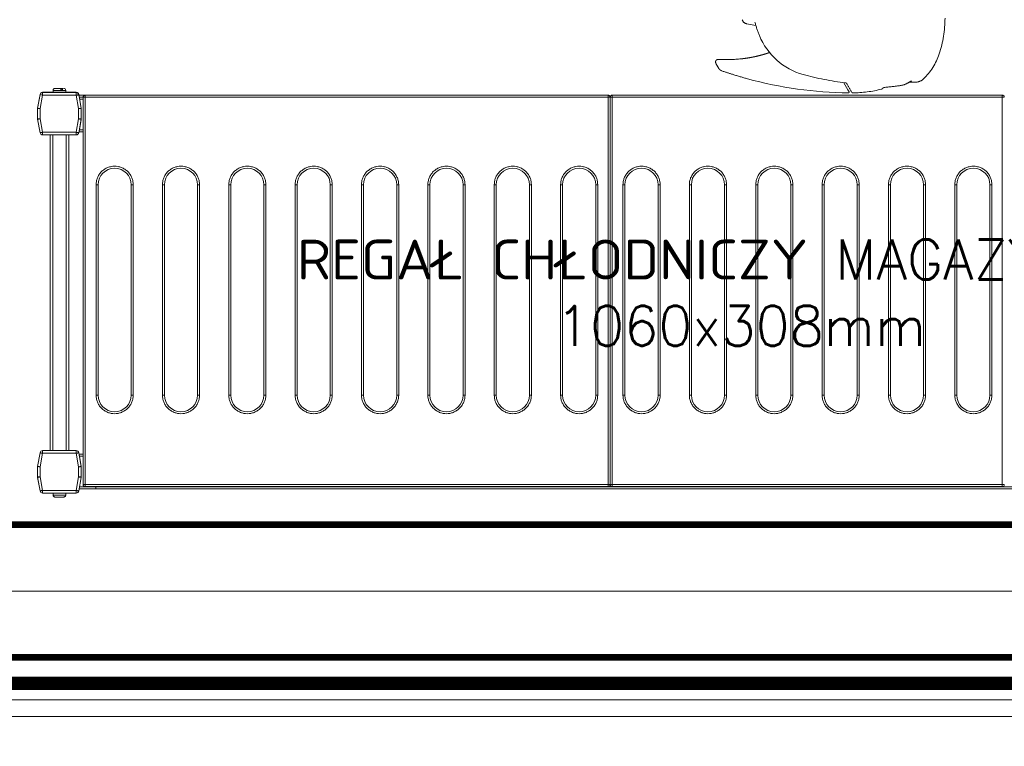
# Model space of a CAD drawing. Header units: millimetres. Extents: x -4835 to 23023, y -15404 to 3906.
# Tile 32 of 39: x -935 to -861, y 1288 to 1343. Entities that reach past the tile are written whole.
import ezdxf
from ezdxf.enums import TextEntityAlignment as Align

# ---------------------------------------------------------------- set-up
doc = ezdxf.new("R2010")
doc.units = ezdxf.units.MM
doc.linetypes.add('DASHED', pattern=[19.05, 12.7, -6.35])
doc.layers.get('0').update_dxf_attribs({"lineweight": 9})
doc.layers.add('Budowlane - Sciany Wew', color=7, linetype='Continuous')
doc.layers.add('Ściany', color=51, linetype='Continuous')
doc.styles.add('RomanS', font='simplex.shx')
doc.linetypes.add('BATTING', pattern='A,0.0001,-0.1,[134,ltypeshp.shx,S=0.1,R=0,X=-0.1,Y=0],-0.2,[134,ltypeshp.shx,S=0.1,R=180,X=0.1,Y=0],-0.1', length=0.4001)

# ---------------------------------------------------------------- blocks, each defined once
blk = doc.blocks.new('40GAZ_podklad_lewy')
at = {"layer": 'Budowlane - Sciany Wew', "color": 251, "linetype": 'Continuous', "lineweight": 20}
for points in [[(794.935, -844.747), (794.935, -837.247), (484.489, -837.247), (484.489, -649.298), (790.589, -649.298), (790.589, -574.798), (783.089, -574.798), (783.089, -641.744), (657.965, -641.745), (657.965, -462.297), (783.089, -462.296), (783.089, -472.298), (790.589, -472.298), (790.589, -452.224)], [(793.685, -843.497), (793.685, -838.498), (483.239, -838.498), (483.239, -648.048), (789.339, -648.048), (789.339, -576.048), (784.339, -576.048), (784.339, -642.994), (656.715, -642.994), (656.715, -461.047), (784.339, -461.047), (784.339, -471.048), (789.339, -471.048), (789.339, -453.474)]]:
    blk.add_lwpolyline(points, dxfattribs=at)
at = {"layer": 'Ściany', "const_width": 1}
blk.add_lwpolyline([(796.185, -845.997), (796.185, -835.997), (485.739, -835.997), (485.739, -650.548), (791.839, -650.548), (791.839, -573.548), (781.839, -573.548), (781.839, -640.493), (659.215, -640.495), (659.215, -463.548), (781.839, -463.546), (781.839, -473.548), (791.839, -473.548), (791.839, -450.975)], dxfattribs=at)
blk = doc.blocks.new('*U493')
at = {"const_width": 0.5}
blk.add_lwpolyline([(124.5, 290), (124.5, 300), (180, 300), (180, 0), (0, 0), (0, 300), (54.5, 300), (54.5, 290), (10, 290), (10, 10), (170, 10), (170, 290)], close=True, dxfattribs=at)
at = {"color": 253, "linetype": 'BATTING', "ltscale": 12, "true_color": 0xadadad}
blk.add_lwpolyline([(54.5, 295), (5, 295), (5, 5), (175, 5), (175, 295), (124.5, 295)], dxfattribs=at)
blk = doc.blocks.new('*U33')
at = {"lineweight": 15}
for p, q in [((1.726, 0), (1.819, 0)), ((0.182, -0.465), (0, -1.5)), ((0.182, -0.474), (0, -1.509)), ((0.379, -0.509), (0.2, -1.526)), ((2.904, -0.3), (0.379, -0.3)), ((0.379, -0.309), (0.379, -0.509)), ((2.904, -0.309), (0.379, -0.309)), ((2.904, -0.509), (0.379, -0.509)), ((1.167, -0.15), (1.167, -0.3)), ((2.117, -0.15), (1.167, -0.15)), ((1.876, -0.12), (1.765, -0.12)), ((2.117, -0.3), (2.117, -0.15)), ((2.904, -0.509), (2.904, -0.309)), ((3.083, -1.526), (2.904, -0.509)), ((3.283, -1.5), (3.101, -0.465)), ((3.283, -1.509), (3.101, -0.474)), ((3.433, -0.675), (3.138, -0.675)), ((3.433, -0.665), (3.433, -29.865)), ((3.583, -0.665), (3.433, -0.665)), ((42.983, -0.515), (3.583, -0.515)), ((3.583, -0.515), (3.583, -0.518)), ((3.583, -0.518), (3.583, -0.665)), ((42.983, -0.665), (3.583, -0.665)), ((3.583, -0.665), (3.583, -29.865)), ((42.983, -0.518), (42.983, -0.515)), ((42.983, -0.665), (42.983, -0.518)), ((43.133, -0.665), (42.983, -0.665)), ((42.983, -29.865), (42.983, -0.665)), ((43.133, -29.865), (43.133, -0.665)), ((43.283, -0.665), (43.133, -0.665)), ((43.283, -0.515), (43.283, -0.518)), ((72.683, -0.515), (43.283, -0.515)), ((43.283, -0.518), (43.283, -0.665)), ((72.683, -0.665), (43.283, -0.665)), ((43.283, -0.665), (43.283, -29.865)), ((72.683, -0.518), (72.683, -0.515)), ((72.683, -0.665), (72.683, -0.518)), ((72.833, -0.665), (72.683, -0.665)), ((72.683, -29.865), (72.683, -0.665)), ((3.433, -0.825), (3.164, -0.825)), ((0, -1.5), (0, -2.3)), ((0, -1.509), (0, -2.291)), ((0.2, -1.526), (0.2, -2.291)), ((3.083, -2.291), (3.083, -1.526)), ((3.283, -1.509), (3.283, -1.5)), ((3.283, -2.291), (3.283, -1.509)), ((0, -2.291), (0.2, -2.291)), ((0, -2.3), (0, -2.302)), ((0.003, -2.326), (0.182, -3.343)), ((0.2, -2.291), (0.379, -3.309)), ((2.904, -3.309), (3.083, -2.291)), ((3.083, -2.291), (3.283, -2.291)), ((3.101, -3.343), (3.28, -2.326)), ((3.283, -2.375), (3.151, -3.125)), ((3.283, -2.3), (3.283, -2.291)), ((3.283, -2.3), (3.283, -2.375)), ((3.283, -2.301), (3.283, -2.3)), ((0.379, -3.309), (2.904, -3.309)), ((0.379, -3.309), (0.379, -3.509)), ((0.379, -3.509), (2.904, -3.509)), ((0.942, -3.509), (0.942, -27.3)), ((1.142, -3.509), (1.142, -27.3)), ((2.142, -3.509), (2.142, -27.3)), ((2.342, -3.509), (2.342, -27.3)), ((2.904, -3.509), (2.904, -3.309)), ((3.433, -3.275), (3.125, -3.275)), ((3.433, -3.125), (3.151, -3.125)), ((0.379, -27.3), (0.379, -27.5)), ((2.904, -27.3), (0.379, -27.3)), ((2.904, -27.5), (2.904, -27.3)), ((0.182, -27.465), (0, -28.5)), ((0, -28.5), (0.182, -27.465)), ((0.379, -27.5), (0.2, -28.517)), ((2.904, -27.5), (0.379, -27.5)), ((3.083, -28.517), (2.904, -27.5)), ((3.283, -28.5), (3.101, -27.465)), ((3.433, -27.575), (3.125, -27.575)), ((3.151, -27.725), (3.283, -28.475)), ((3.433, -27.725), (3.151, -27.725)), ((0, -28.5), (0, -29.283)), ((0, -29.3), (0, -28.5)), ((0.2, -28.517), (0.2, -29.283)), ((3.083, -29.283), (3.083, -28.517)), ((3.283, -28.475), (3.283, -28.5)), ((3.283, -29.283), (3.283, -28.5)), ((0, -29.283), (0.2, -29.283)), ((0.182, -30.335), (0, -29.3)), ((0.003, -29.317), (0.182, -30.335)), ((0.2, -29.283), (0.379, -30.3)), ((2.904, -30.3), (3.083, -29.283)), ((3.083, -29.283), (3.283, -29.283)), ((3.101, -30.335), (3.28, -29.317)), ((3.283, -29.3), (3.28, -29.317)), ((3.283, -29.283), (3.283, -29.3)), ((0.379, -30.3), (2.904, -30.3)), ((0.379, -30.3), (0.379, -30.5)), ((2.904, -30.5), (2.904, -30.3)), ((4.383, -30.175), (3.129, -30.175)), ((4.383, -30.025), (3.155, -30.025)), ((3.433, -29.865), (3.583, -29.865)), ((3.583, -29.865), (42.983, -29.865)), ((3.583, -29.971), (3.583, -29.865)), ((3.583, -30.015), (3.583, -29.971)), ((3.583, -30.015), (42.983, -30.015)), ((4.383, -30.015), (4.383, -30.025)), ((101.583, -30.025), (4.383, -30.025)), ((4.383, -30.025), (4.383, -30.175)), ((101.583, -30.175), (4.383, -30.175)), ((42.983, -29.865), (42.983, -29.971)), ((42.983, -29.865), (43.133, -29.865)), ((42.983, -29.971), (42.983, -30.015)), ((43.133, -29.865), (43.283, -29.865)), ((43.283, -29.865), (72.683, -29.865)), ((43.283, -29.971), (43.283, -29.865)), ((43.283, -30.015), (43.283, -29.971)), ((43.283, -30.015), (72.683, -30.015)), ((72.683, -29.865), (72.833, -29.865)), ((72.683, -29.865), (72.683, -29.971)), ((72.683, -29.971), (72.683, -30.015)), ((0.379, -30.5), (2.904, -30.5)), ((1.167, -30.5), (1.167, -30.65)), ((1.167, -30.65), (2.117, -30.65)), ((1.17, -30.68), (1.173, -30.68)), ((2.11, -30.68), (2.114, -30.68)), ((2.117, -30.65), (2.117, -30.5))]:
    blk.add_line(p, q, dxfattribs=at)
blk.add_line((0.379, -0.509), (30.666, -0.509))
at = {"color": 253, "lineweight": 15, "true_color": 0xa6a6a6}
for p, q in [((4.403, -23.115), (4.403, -7.265)), ((4.403, -7.265), (4.553, -7.265)), ((4.553, -23.115), (4.553, -7.265)), ((7.053, -7.265), (7.053, -23.115)), ((7.053, -7.265), (7.203, -7.265)), ((7.203, -7.265), (7.203, -23.115)), ((9.403, -23.115), (9.403, -7.265)), ((9.403, -7.265), (9.553, -7.265)), ((9.553, -23.115), (9.553, -7.265)), ((12.053, -7.265), (12.053, -23.115)), ((12.053, -7.265), (12.203, -7.265)), ((12.203, -7.265), (12.203, -23.115)), ((14.403, -23.115), (14.403, -7.265)), ((14.403, -7.265), (14.553, -7.265)), ((14.553, -23.115), (14.553, -7.265)), ((17.053, -7.265), (17.053, -23.115)), ((17.053, -7.265), (17.203, -7.265)), ((17.203, -7.265), (17.203, -23.115)), ((19.403, -23.115), (19.403, -7.265)), ((19.403, -7.265), (19.553, -7.265)), ((19.553, -23.115), (19.553, -7.265)), ((22.053, -7.265), (22.053, -23.115)), ((22.053, -7.265), (22.203, -7.265)), ((22.203, -7.265), (22.203, -23.115)), ((24.403, -23.115), (24.403, -7.265)), ((24.403, -7.265), (24.553, -7.265)), ((24.553, -23.115), (24.553, -7.265)), ((27.053, -7.265), (27.053, -23.115)), ((27.053, -7.265), (27.203, -7.265)), ((27.203, -7.265), (27.203, -23.115)), ((29.403, -23.115), (29.403, -7.265)), ((29.403, -7.265), (29.553, -7.265)), ((29.553, -23.115), (29.553, -7.265)), ((32.053, -7.265), (32.053, -23.115)), ((32.053, -7.265), (32.203, -7.265)), ((32.203, -7.265), (32.203, -23.115)), ((34.403, -23.115), (34.403, -7.265)), ((34.403, -7.265), (34.553, -7.265)), ((34.553, -23.115), (34.553, -7.265)), ((37.053, -7.265), (37.053, -23.115)), ((37.053, -7.265), (37.203, -7.265)), ((37.203, -7.265), (37.203, -23.115)), ((39.403, -23.115), (39.403, -7.265)), ((39.403, -7.265), (39.553, -7.265)), ((39.553, -23.115), (39.553, -7.265)), ((42.053, -7.265), (42.053, -23.115)), ((42.053, -7.265), (42.203, -7.265)), ((42.203, -7.265), (42.203, -23.115)), ((44.103, -23.115), (44.103, -7.265)), ((44.103, -7.265), (44.253, -7.265)), ((44.253, -23.115), (44.253, -7.265)), ((46.753, -7.265), (46.753, -23.115)), ((46.753, -7.265), (46.903, -7.265)), ((46.903, -7.265), (46.903, -23.115)), ((49.103, -23.115), (49.103, -7.265)), ((49.103, -7.265), (49.253, -7.265)), ((49.253, -23.115), (49.253, -7.265)), ((51.753, -7.265), (51.753, -23.115)), ((51.753, -7.265), (51.903, -7.265)), ((51.903, -7.265), (51.903, -23.115)), ((54.103, -23.115), (54.103, -7.265)), ((54.103, -7.265), (54.253, -7.265)), ((54.253, -23.115), (54.253, -7.265)), ((56.753, -7.265), (56.753, -23.115)), ((56.753, -7.265), (56.903, -7.265)), ((56.903, -7.265), (56.903, -23.115)), ((59.103, -23.115), (59.103, -7.265)), ((59.103, -7.265), (59.253, -7.265)), ((59.253, -23.115), (59.253, -7.265)), ((61.753, -7.265), (61.753, -23.115)), ((61.753, -7.265), (61.903, -7.265)), ((61.903, -7.265), (61.903, -23.115)), ((64.103, -23.115), (64.103, -7.265)), ((64.103, -7.265), (64.253, -7.265)), ((64.253, -23.115), (64.253, -7.265)), ((66.753, -7.265), (66.753, -23.115)), ((66.753, -7.265), (66.903, -7.265)), ((66.903, -7.265), (66.903, -23.115)), ((69.103, -23.115), (69.103, -7.265)), ((69.103, -7.265), (69.253, -7.265)), ((69.253, -23.115), (69.253, -7.265)), ((71.753, -7.265), (71.753, -23.115)), ((71.753, -7.265), (71.903, -7.265)), ((71.903, -7.265), (71.903, -23.115)), ((4.403, -23.115), (4.553, -23.115)), ((7.203, -23.115), (7.053, -23.115)), ((9.403, -23.115), (9.553, -23.115)), ((12.203, -23.115), (12.053, -23.115)), ((14.403, -23.115), (14.553, -23.115)), ((17.203, -23.115), (17.053, -23.115)), ((19.403, -23.115), (19.553, -23.115)), ((22.203, -23.115), (22.053, -23.115)), ((24.403, -23.115), (24.553, -23.115)), ((27.203, -23.115), (27.053, -23.115)), ((29.403, -23.115), (29.553, -23.115)), ((32.203, -23.115), (32.053, -23.115)), ((34.403, -23.115), (34.553, -23.115)), ((37.203, -23.115), (37.053, -23.115)), ((39.403, -23.115), (39.553, -23.115)), ((42.203, -23.115), (42.053, -23.115)), ((44.103, -23.115), (44.253, -23.115)), ((46.903, -23.115), (46.753, -23.115)), ((49.103, -23.115), (49.253, -23.115)), ((51.903, -23.115), (51.753, -23.115)), ((54.103, -23.115), (54.253, -23.115)), ((56.903, -23.115), (56.753, -23.115)), ((59.103, -23.115), (59.253, -23.115)), ((61.903, -23.115), (61.753, -23.115)), ((64.103, -23.115), (64.253, -23.115)), ((66.903, -23.115), (66.753, -23.115)), ((69.103, -23.115), (69.253, -23.115)), ((71.903, -23.115), (71.753, -23.115))]:
    blk.add_line(p, q, dxfattribs=at)
at = {"lineweight": 15, "flags": 128}
for points in [[(0.379, -0.509), (0.341, -0.502), (0.304, -0.495), (0.27, -0.489), (0.24, -0.484), (0.216, -0.48), (0.197, -0.477), (0.186, -0.475), (0.182, -0.474)], [(3.101, -0.474), (3.097, -0.475), (3.086, -0.477), (3.068, -0.48), (3.043, -0.484), (3.013, -0.489), (2.979, -0.495), (2.942, -0.502), (2.904, -0.509)], [(0, -1.509), (0.003, -1.509), (0.012, -1.51), (0.027, -1.511), (0.047, -1.513), (0.071, -1.515), (0.1, -1.517), (0.132, -1.52), (0.165, -1.523), (0.2, -1.526)], [(3.083, -1.526), (3.122, -1.523), (3.16, -1.52), (3.194, -1.517), (3.225, -1.514), (3.249, -1.512), (3.268, -1.51), (3.279, -1.509), (3.283, -1.509)], [(0.2, -2.291), (0.162, -2.298), (0.125, -2.305), (0.091, -2.311), (0.061, -2.316), (0.036, -2.32), (0.018, -2.323), (0.007, -2.325), (0.003, -2.326)], [(3.28, -2.326), (3.276, -2.325), (3.265, -2.323), (3.247, -2.32), (3.222, -2.316), (3.193, -2.311), (3.159, -2.305), (3.122, -2.298), (3.083, -2.291)], [(0.182, -3.343), (0.186, -3.343), (0.197, -3.341), (0.216, -3.338), (0.24, -3.333), (0.27, -3.328), (0.304, -3.322), (0.341, -3.316), (0.379, -3.309)], [(2.904, -3.309), (2.942, -3.316), (2.979, -3.322), (3.013, -3.328), (3.043, -3.333), (3.068, -3.338), (3.086, -3.341), (3.097, -3.343), (3.101, -3.343)], [(3.151, -3.125), (3.146, -3.151), (3.142, -3.176), (3.138, -3.2), (3.134, -3.221), (3.131, -3.24), (3.128, -3.255), (3.126, -3.266), (3.125, -3.273), (3.125, -3.275)], [(0.379, -27.5), (0.341, -27.493), (0.304, -27.487), (0.27, -27.481), (0.24, -27.475), (0.216, -27.471), (0.197, -27.468), (0.186, -27.466), (0.182, -27.465)], [(3.101, -27.465), (3.097, -27.466), (3.086, -27.468), (3.068, -27.471), (3.043, -27.475), (3.013, -27.481), (2.979, -27.487), (2.942, -27.493), (2.904, -27.5)], [(3.125, -27.575), (3.125, -27.578), (3.127, -27.586), (3.129, -27.6), (3.132, -27.619), (3.136, -27.642), (3.141, -27.668), (3.146, -27.696), (3.151, -27.725)], [(0, -28.5), (0.004, -28.5), (0.015, -28.501), (0.034, -28.503), (0.059, -28.505), (0.089, -28.508), (0.123, -28.511), (0.161, -28.514), (0.2, -28.517)], [(3.083, -28.517), (3.118, -28.514), (3.152, -28.512), (3.183, -28.509), (3.212, -28.506), (3.236, -28.504), (3.256, -28.502), (3.271, -28.501), (3.28, -28.5), (3.283, -28.5)], [(0.2, -29.283), (0.162, -29.289), (0.125, -29.296), (0.091, -29.302), (0.061, -29.307), (0.036, -29.311), (0.018, -29.315), (0.007, -29.317), (0.003, -29.317)], [(3.28, -29.317), (3.276, -29.317), (3.265, -29.315), (3.247, -29.311), (3.222, -29.307), (3.193, -29.302), (3.159, -29.296), (3.122, -29.289), (3.083, -29.283)], [(0.182, -30.335), (0.186, -30.334), (0.197, -30.332), (0.216, -30.329), (0.24, -30.325), (0.27, -30.319), (0.304, -30.313), (0.341, -30.307), (0.379, -30.3)], [(2.904, -30.3), (2.942, -30.307), (2.979, -30.313), (3.013, -30.319), (3.043, -30.325), (3.068, -30.329), (3.086, -30.332), (3.097, -30.334), (3.101, -30.335)]]:
    blk.add_lwpolyline(points, dxfattribs=at)
at = {"lineweight": 15}
for centre, radius, start, end in [((0.379, -0.5), 0.2, 90, 170), ((0.379, -0.509), 0.2, 90, 170), ((1.317, -0.15), 0.15, 90, 180), ((1.967, -0.15), 0.15, 0, 90), ((2.904, -0.5), 0.2, 10, 90), ((2.904, -0.509), 0.2, 10, 90), ((0.2, -2.291), 0.2, 180, 190), ((3.083, -2.291), 0.2, 350, 0), ((0.379, -3.309), 0.2, 190, 270), ((2.904, -3.309), 0.2, 270, 350), ((0.379, -27.5), 0.2, 90, 170), ((0.379, -27.5), 0.2, 90, 170), ((2.904, -27.5), 0.2, 10, 90), ((0.2, -29.283), 0.2, 180, 190), ((3.083, -29.283), 0.2, 350, 0), ((0.379, -30.3), 0.2, 190, 270), ((0.379, -30.3), 0.2, 190, 270), ((2.904, -30.3), 0.2, 270, 350), ((3.583, -29.865), 0.15, 180, 270), ((42.983, -29.865), 0.15, 270, 360), ((43.283, -29.865), 0.15, 180, 270), ((72.683, -29.865), 0.15, 270, 0), ((1.317, -30.65), 0.15, 180, 191.53696), ((1.967, -30.65), 0.15, 348.46304, 360)]:
    blk.add_arc(centre, radius, start, end, dxfattribs=at)
at = {"color": 253, "lineweight": 15, "true_color": 0xa6a6a6}
for centre, start, end in [((5.803, -7.265), 0, 180), ((10.803, -7.265), 0, 180), ((15.803, -7.265), 0, 180), ((20.803, -7.265), 0, 180), ((25.803, -7.265), 0, 180), ((30.803, -7.265), 0, 180), ((35.803, -7.265), 0, 180), ((40.803, -7.265), 0, 180), ((45.503, -7.265), 0, 180), ((50.503, -7.265), 0, 180), ((55.503, -7.265), 0, 180), ((60.503, -7.265), 0, 180), ((65.503, -7.265), 0, 180), ((70.503, -7.265), 0, 180), ((5.803, -23.115), 180, 0), ((10.803, -23.115), 180, 0), ((15.803, -23.115), 180, 0), ((20.803, -23.115), 180, 0), ((25.803, -23.115), 180, 0), ((30.803, -23.115), 180, 0), ((35.803, -23.115), 180, 0), ((40.803, -23.115), 180, 0), ((45.503, -23.115), 180, 0), ((50.503, -23.115), 180, 0), ((55.503, -23.115), 180, 0), ((60.503, -23.115), 180, 0), ((65.503, -23.115), 180, 0), ((70.503, -23.115), 180, 0)]:
    blk.add_arc(centre, 1.25, start, end, dxfattribs=at)
at = {"lineweight": 15}
for points, knots in [([(1.708, 0), (1.672, 0), (1.597, 0), (1.486, 0), (1.395, 0), (1.338, 0), (1.312, 0), (1.318, 0), (1.319, 0)], [0, 0, 0, 0, 0.188945, 0.389816, 0.590684, 0.779625, 0.968579, 1, 1, 1, 1]), ([(1.765, -0.12), (1.763, -0.104), (1.759, -0.072), (1.746, -0.033), (1.729, -0.006), (1.715, -0.002), (1.708, 0)], [0, 0, 0, 0, 0.243636, 0.487267, 0.73198, 1, 1, 1, 1]), ([(1.921, 0), (1.915, 0), (1.893, 0), (1.849, 0), (1.819, 0)], [0, 0, 0, 0, 0.31192, 1, 1, 1, 1]), ([(1.819, 0), (1.826, -0.002), (1.839, -0.005), (1.856, -0.031), (1.87, -0.07), (1.874, -0.103), (1.876, -0.12)], [0, 0, 0, 0, 0.250222, 0.500532, 0.748158, 1, 1, 1, 1]), ([(3.583, -0.518), (3.573, -0.519), (3.553, -0.521), (3.523, -0.53), (3.497, -0.545), (3.467, -0.57), (3.439, -0.61), (3.435, -0.648), (3.433, -0.667)], [0, 0, 0, 0, 0.130769, 0.260026, 0.387968, 0.514575, 0.761736, 1, 1, 1, 1]), ([(43.133, -0.667), (43.131, -0.648), (43.128, -0.61), (43.1, -0.57), (43.07, -0.545), (43.043, -0.53), (43.014, -0.521), (42.993, -0.519), (42.983, -0.518)], [0, 0, 0, 0, 0.238262, 0.485424, 0.612031, 0.739977, 0.869231, 1, 1, 1, 1]), ([(43.283, -0.518), (43.273, -0.519), (43.253, -0.521), (43.223, -0.53), (43.197, -0.545), (43.167, -0.57), (43.139, -0.61), (43.135, -0.648), (43.133, -0.667)], [0, 0, 0, 0, 0.1307696, 0.2600246, 0.3879723, 0.5145698, 0.761734, 1, 1, 1, 1]), ([(72.833, -0.667), (72.831, -0.648), (72.828, -0.61), (72.8, -0.57), (72.77, -0.545), (72.743, -0.53), (72.714, -0.521), (72.693, -0.519), (72.683, -0.518)], [0, 0, 0, 0, 0.238266, 0.485414, 0.61202, 0.739978, 0.869219, 1, 1, 1, 1]), ([(1.173, -30.68), (1.178, -30.696), (1.188, -30.728), (1.223, -30.767), (1.268, -30.794), (1.304, -30.798), (1.322, -30.8)], [0, 0, 0, 0, 0.243643, 0.487245, 0.731956, 1, 1, 1, 1]), ([(1.322, -30.8), (1.332, -30.8), (1.353, -30.8), (1.43, -30.8), (1.53, -30.8), (1.642, -30.8), (1.753, -30.8), (1.853, -30.8), (1.93, -30.8), (1.951, -30.8), (1.961, -30.8)], [0, 0, 0, 0, 0.121175, 0.250001, 0.378823, 0.5, 0.621177, 0.749999, 0.878825, 1, 1, 1, 1]), ([(1.961, -30.8), (1.978, -30.798), (2.013, -30.795), (2.058, -30.769), (2.094, -30.73), (2.105, -30.697), (2.11, -30.68)], [0, 0, 0, 0, 0.250219, 0.500551, 0.74815, 1, 1, 1, 1])]:
    blk.add_open_spline(points, degree=3, knots=knots, dxfattribs=at)
at = {"color": 253, "lineweight": 15, "true_color": 0xa6a6a6}
for points, knots in [([(4.403, -7.265), (4.408, -7.18), (4.417, -7.004), (4.495, -6.743), (4.624, -6.492), (4.806, -6.268), (5.03, -6.086), (5.281, -5.956), (5.542, -5.881), (5.803, -5.857), (6.064, -5.881), (6.325, -5.956), (6.576, -6.086), (6.8, -6.268), (6.982, -6.492), (7.111, -6.743), (7.189, -7.004), (7.199, -7.18), (7.203, -7.265)], [0, 0, 0, 0, 0.058258, 0.120006, 0.18432, 0.25, 0.31568, 0.379994, 0.441742, 0.5, 0.558258, 0.620006, 0.68432, 0.75, 0.81568, 0.879994, 0.941742, 1, 1, 1, 1]), ([(9.403, -7.265), (9.408, -7.18), (9.417, -7.004), (9.495, -6.743), (9.624, -6.492), (9.806, -6.268), (10.03, -6.086), (10.281, -5.956), (10.542, -5.881), (10.803, -5.857), (11.064, -5.881), (11.325, -5.956), (11.576, -6.086), (11.8, -6.268), (11.982, -6.492), (12.111, -6.743), (12.189, -7.004), (12.199, -7.18), (12.203, -7.265)], [0, 0, 0, 0, 0.058258, 0.120006, 0.18432, 0.25, 0.31568, 0.379994, 0.441742, 0.5, 0.558258, 0.620006, 0.68432, 0.75, 0.81568, 0.879994, 0.941742, 1, 1, 1, 1]), ([(14.403, -7.265), (14.408, -7.18), (14.417, -7.004), (14.495, -6.743), (14.624, -6.492), (14.806, -6.268), (15.03, -6.086), (15.281, -5.956), (15.542, -5.881), (15.803, -5.857), (16.064, -5.881), (16.325, -5.956), (16.576, -6.086), (16.8, -6.268), (16.982, -6.492), (17.111, -6.743), (17.189, -7.004), (17.199, -7.18), (17.203, -7.265)], [0, 0, 0, 0, 0.058258, 0.120006, 0.18432, 0.25, 0.31568, 0.379994, 0.441742, 0.5, 0.558258, 0.620006, 0.68432, 0.75, 0.81568, 0.879994, 0.941742, 1, 1, 1, 1]), ([(19.403, -7.265), (19.408, -7.18), (19.417, -7.004), (19.495, -6.743), (19.624, -6.492), (19.806, -6.268), (20.03, -6.086), (20.281, -5.956), (20.542, -5.881), (20.803, -5.857), (21.064, -5.881), (21.325, -5.956), (21.576, -6.086), (21.8, -6.268), (21.982, -6.492), (22.111, -6.743), (22.189, -7.004), (22.199, -7.18), (22.203, -7.265)], [0, 0, 0, 0, 0.058258, 0.120006, 0.18432, 0.25, 0.31568, 0.379994, 0.441742, 0.5, 0.558258, 0.620006, 0.68432, 0.75, 0.81568, 0.879994, 0.941742, 1, 1, 1, 1]), ([(24.403, -7.265), (24.408, -7.18), (24.417, -7.004), (24.495, -6.743), (24.624, -6.492), (24.806, -6.268), (25.03, -6.086), (25.281, -5.956), (25.542, -5.881), (25.803, -5.857), (26.064, -5.881), (26.325, -5.956), (26.576, -6.086), (26.8, -6.268), (26.982, -6.492), (27.111, -6.743), (27.189, -7.004), (27.199, -7.18), (27.203, -7.265)], [0, 0, 0, 0, 0.058258, 0.120006, 0.18432, 0.25, 0.31568, 0.379994, 0.441742, 0.5, 0.558258, 0.620006, 0.68432, 0.75, 0.81568, 0.879994, 0.941742, 1, 1, 1, 1]), ([(29.403, -7.265), (29.408, -7.18), (29.417, -7.004), (29.495, -6.743), (29.624, -6.492), (29.806, -6.268), (30.03, -6.086), (30.281, -5.956), (30.542, -5.881), (30.803, -5.857), (31.064, -5.881), (31.325, -5.956), (31.576, -6.086), (31.8, -6.268), (31.982, -6.492), (32.111, -6.743), (32.189, -7.004), (32.199, -7.18), (32.203, -7.265)], [0, 0, 0, 0, 0.058258, 0.120006, 0.18432, 0.25, 0.31568, 0.379994, 0.441742, 0.5, 0.558258, 0.620006, 0.68432, 0.75, 0.81568, 0.879994, 0.941742, 1, 1, 1, 1]), ([(34.403, -7.265), (34.408, -7.18), (34.417, -7.004), (34.495, -6.743), (34.624, -6.492), (34.806, -6.268), (35.03, -6.086), (35.281, -5.956), (35.542, -5.881), (35.803, -5.857), (36.064, -5.881), (36.325, -5.956), (36.576, -6.086), (36.8, -6.268), (36.982, -6.492), (37.111, -6.743), (37.189, -7.004), (37.199, -7.18), (37.203, -7.265)], [0, 0, 0, 0, 0.058258, 0.120006, 0.18432, 0.25, 0.31568, 0.379994, 0.441742, 0.5, 0.558258, 0.620006, 0.68432, 0.75, 0.81568, 0.879994, 0.941742, 1, 1, 1, 1]), ([(39.403, -7.265), (39.408, -7.18), (39.417, -7.004), (39.495, -6.743), (39.624, -6.492), (39.806, -6.268), (40.03, -6.086), (40.281, -5.956), (40.542, -5.881), (40.803, -5.857), (41.064, -5.881), (41.325, -5.956), (41.576, -6.086), (41.8, -6.268), (41.982, -6.492), (42.111, -6.743), (42.189, -7.004), (42.199, -7.18), (42.203, -7.265)], [0, 0, 0, 0, 0.058258, 0.120006, 0.18432, 0.25, 0.31568, 0.379994, 0.441742, 0.5, 0.558258, 0.620005, 0.68432, 0.75, 0.81568, 0.879994, 0.941742, 1, 1, 1, 1]), ([(44.103, -7.265), (44.108, -7.18), (44.117, -7.004), (44.195, -6.743), (44.324, -6.492), (44.506, -6.268), (44.73, -6.086), (44.981, -5.956), (45.242, -5.881), (45.503, -5.857), (45.764, -5.881), (46.025, -5.956), (46.276, -6.086), (46.5, -6.268), (46.682, -6.492), (46.811, -6.743), (46.889, -7.004), (46.899, -7.18), (46.903, -7.265)], [0, 0, 0, 0, 0.058258, 0.120006, 0.18432, 0.25, 0.31568, 0.379995, 0.441742, 0.5, 0.558258, 0.620006, 0.68432, 0.75, 0.81568, 0.879994, 0.941742, 1, 1, 1, 1]), ([(49.103, -7.265), (49.108, -7.18), (49.117, -7.004), (49.195, -6.743), (49.324, -6.492), (49.506, -6.268), (49.73, -6.086), (49.981, -5.956), (50.242, -5.881), (50.503, -5.857), (50.764, -5.881), (51.025, -5.956), (51.276, -6.086), (51.5, -6.268), (51.682, -6.492), (51.811, -6.743), (51.889, -7.004), (51.899, -7.18), (51.903, -7.265)], [0, 0, 0, 0, 0.058258, 0.120006, 0.18432, 0.25, 0.31568, 0.379994, 0.441742, 0.5, 0.558258, 0.620005, 0.68432, 0.75, 0.81568, 0.879994, 0.941742, 1, 1, 1, 1]), ([(54.103, -7.265), (54.108, -7.18), (54.117, -7.004), (54.195, -6.743), (54.324, -6.492), (54.506, -6.268), (54.73, -6.086), (54.981, -5.956), (55.242, -5.881), (55.503, -5.857), (55.764, -5.881), (56.025, -5.956), (56.276, -6.086), (56.5, -6.268), (56.682, -6.492), (56.811, -6.743), (56.889, -7.004), (56.899, -7.18), (56.903, -7.265)], [0, 0, 0, 0, 0.058258, 0.120006, 0.18432, 0.25, 0.31568, 0.379994, 0.441742, 0.5, 0.558258, 0.620006, 0.68432, 0.75, 0.81568, 0.879994, 0.941742, 1, 1, 1, 1]), ([(59.103, -7.265), (59.108, -7.18), (59.117, -7.004), (59.195, -6.743), (59.324, -6.492), (59.506, -6.268), (59.73, -6.086), (59.981, -5.956), (60.242, -5.881), (60.503, -5.857), (60.764, -5.881), (61.025, -5.956), (61.276, -6.086), (61.5, -6.268), (61.682, -6.492), (61.811, -6.743), (61.889, -7.004), (61.899, -7.18), (61.903, -7.265)], [0, 0, 0, 0, 0.058258, 0.120006, 0.18432, 0.25, 0.31568, 0.379995, 0.441742, 0.5, 0.558258, 0.620005, 0.68432, 0.75, 0.81568, 0.879994, 0.941742, 1, 1, 1, 1]), ([(64.103, -7.265), (64.108, -7.18), (64.117, -7.004), (64.195, -6.743), (64.324, -6.492), (64.506, -6.268), (64.73, -6.086), (64.981, -5.956), (65.242, -5.881), (65.503, -5.857), (65.764, -5.881), (66.025, -5.956), (66.276, -6.086), (66.5, -6.268), (66.682, -6.492), (66.811, -6.743), (66.889, -7.004), (66.899, -7.18), (66.903, -7.265)], [0, 0, 0, 0, 0.058258, 0.120006, 0.184321, 0.25, 0.31568, 0.379995, 0.441741, 0.5, 0.558258, 0.620006, 0.68432, 0.75, 0.815679, 0.879994, 0.941742, 1, 1, 1, 1]), ([(69.103, -7.265), (69.108, -7.18), (69.117, -7.004), (69.195, -6.743), (69.324, -6.492), (69.506, -6.268), (69.73, -6.086), (69.981, -5.956), (70.242, -5.881), (70.503, -5.857), (70.764, -5.881), (71.025, -5.956), (71.276, -6.086), (71.5, -6.268), (71.682, -6.492), (71.811, -6.743), (71.889, -7.004), (71.899, -7.18), (71.903, -7.265)], [0, 0, 0, 0, 0.058258, 0.120006, 0.18432, 0.25, 0.31568, 0.379994, 0.441742, 0.5, 0.558259, 0.620005, 0.68432, 0.75, 0.81568, 0.879994, 0.941742, 1, 1, 1, 1]), ([(7.203, -23.115), (7.199, -23.2), (7.189, -23.376), (7.111, -23.637), (6.982, -23.888), (6.8, -24.112), (6.576, -24.294), (6.325, -24.424), (6.064, -24.499), (5.803, -24.523), (5.542, -24.499), (5.281, -24.424), (5.03, -24.294), (4.806, -24.112), (4.624, -23.888), (4.495, -23.637), (4.417, -23.376), (4.408, -23.2), (4.403, -23.115)], [0, 0, 0, 0, 0.058258, 0.120006, 0.18432, 0.25, 0.31568, 0.379994, 0.441742, 0.5, 0.558258, 0.620006, 0.68432, 0.75, 0.81568, 0.879994, 0.941742, 1, 1, 1, 1]), ([(12.203, -23.115), (12.199, -23.2), (12.189, -23.376), (12.111, -23.637), (11.982, -23.888), (11.8, -24.112), (11.576, -24.294), (11.325, -24.424), (11.064, -24.499), (10.803, -24.523), (10.542, -24.499), (10.281, -24.424), (10.03, -24.294), (9.806, -24.112), (9.624, -23.888), (9.495, -23.637), (9.417, -23.376), (9.408, -23.2), (9.403, -23.115)], [0, 0, 0, 0, 0.058258, 0.120006, 0.18432, 0.25, 0.31568, 0.379994, 0.441742, 0.5, 0.558258, 0.620006, 0.68432, 0.75, 0.81568, 0.879994, 0.941742, 1, 1, 1, 1]), ([(17.203, -23.115), (17.199, -23.2), (17.189, -23.376), (17.111, -23.637), (16.982, -23.888), (16.8, -24.112), (16.576, -24.294), (16.325, -24.424), (16.064, -24.499), (15.803, -24.523), (15.542, -24.499), (15.281, -24.424), (15.03, -24.294), (14.806, -24.112), (14.624, -23.888), (14.495, -23.637), (14.417, -23.376), (14.408, -23.2), (14.403, -23.115)], [0, 0, 0, 0, 0.058258, 0.120006, 0.18432, 0.25, 0.31568, 0.379994, 0.441742, 0.5, 0.558258, 0.620006, 0.68432, 0.75, 0.81568, 0.879994, 0.941742, 1, 1, 1, 1]), ([(22.203, -23.115), (22.199, -23.2), (22.189, -23.376), (22.111, -23.637), (21.982, -23.888), (21.8, -24.112), (21.576, -24.294), (21.325, -24.424), (21.064, -24.499), (20.803, -24.523), (20.542, -24.499), (20.281, -24.424), (20.03, -24.294), (19.806, -24.112), (19.624, -23.888), (19.495, -23.637), (19.417, -23.376), (19.408, -23.2), (19.403, -23.115)], [0, 0, 0, 0, 0.058258, 0.120006, 0.18432, 0.25, 0.31568, 0.379994, 0.441742, 0.5, 0.558258, 0.620006, 0.684321, 0.75, 0.81568, 0.879994, 0.941742, 1, 1, 1, 1]), ([(27.203, -23.115), (27.199, -23.2), (27.189, -23.376), (27.111, -23.637), (26.982, -23.888), (26.8, -24.112), (26.576, -24.294), (26.325, -24.424), (26.064, -24.499), (25.803, -24.523), (25.542, -24.499), (25.281, -24.424), (25.03, -24.294), (24.806, -24.112), (24.624, -23.888), (24.495, -23.637), (24.417, -23.376), (24.408, -23.2), (24.403, -23.115)], [0, 0, 0, 0, 0.058258, 0.120005, 0.18432, 0.25, 0.31568, 0.379994, 0.441742, 0.5, 0.558258, 0.620006, 0.684321, 0.75, 0.81568, 0.879994, 0.941742, 1, 1, 1, 1]), ([(32.203, -23.115), (32.199, -23.2), (32.189, -23.376), (32.111, -23.637), (31.982, -23.888), (31.8, -24.112), (31.576, -24.294), (31.325, -24.424), (31.064, -24.499), (30.803, -24.523), (30.542, -24.499), (30.281, -24.424), (30.03, -24.294), (29.806, -24.112), (29.624, -23.888), (29.495, -23.637), (29.417, -23.376), (29.408, -23.2), (29.403, -23.115)], [0, 0, 0, 0, 0.058258, 0.1200055, 0.1843203, 0.2500001, 0.3156796, 0.3799944, 0.441742, 0.5000001, 0.5582579, 0.6200055, 0.6843203, 0.7499998, 0.8156796, 0.8799944, 0.941742, 1, 1, 1, 1]), ([(37.203, -23.115), (37.199, -23.2), (37.189, -23.376), (37.111, -23.637), (36.982, -23.888), (36.8, -24.112), (36.576, -24.294), (36.325, -24.424), (36.064, -24.499), (35.803, -24.523), (35.542, -24.499), (35.281, -24.424), (35.03, -24.294), (34.806, -24.112), (34.624, -23.888), (34.495, -23.637), (34.417, -23.376), (34.408, -23.2), (34.403, -23.115)], [0, 0, 0, 0, 0.058258, 0.1200055, 0.1843201, 0.2499999, 0.3156797, 0.3799945, 0.4417421, 0.4999999, 0.558258, 0.6200056, 0.6843204, 0.7499999, 0.8156796, 0.8799944, 0.941742, 1, 1, 1, 1]), ([(42.203, -23.115), (42.199, -23.2), (42.189, -23.376), (42.111, -23.637), (41.982, -23.888), (41.8, -24.112), (41.576, -24.294), (41.325, -24.424), (41.064, -24.499), (40.803, -24.523), (40.542, -24.499), (40.281, -24.424), (40.03, -24.294), (39.806, -24.112), (39.624, -23.888), (39.495, -23.637), (39.417, -23.376), (39.408, -23.2), (39.403, -23.115)], [0, 0, 0, 0, 0.058258, 0.120005, 0.18432, 0.25, 0.315679, 0.379995, 0.441742, 0.5, 0.558258, 0.620006, 0.68432, 0.75, 0.81568, 0.879994, 0.941742, 1, 1, 1, 1]), ([(46.903, -23.115), (46.899, -23.2), (46.889, -23.376), (46.811, -23.637), (46.682, -23.888), (46.5, -24.112), (46.276, -24.294), (46.025, -24.424), (45.764, -24.499), (45.503, -24.523), (45.242, -24.499), (44.981, -24.424), (44.73, -24.294), (44.506, -24.112), (44.324, -23.888), (44.195, -23.637), (44.117, -23.376), (44.108, -23.2), (44.103, -23.115)], [0, 0, 0, 0, 0.058258, 0.120006, 0.18432, 0.25, 0.31568, 0.379994, 0.441742, 0.5, 0.558258, 0.620005, 0.684321, 0.75, 0.81568, 0.879995, 0.941742, 1, 1, 1, 1]), ([(51.903, -23.115), (51.899, -23.2), (51.889, -23.376), (51.811, -23.637), (51.682, -23.888), (51.5, -24.112), (51.276, -24.294), (51.025, -24.424), (50.764, -24.499), (50.503, -24.523), (50.242, -24.499), (49.981, -24.424), (49.73, -24.294), (49.506, -24.112), (49.324, -23.888), (49.195, -23.637), (49.117, -23.376), (49.108, -23.2), (49.103, -23.115)], [0, 0, 0, 0, 0.058258, 0.120005, 0.18432, 0.25, 0.315679, 0.379995, 0.441742, 0.5, 0.558258, 0.620006, 0.68432, 0.75, 0.81568, 0.879994, 0.941742, 1, 1, 1, 1]), ([(56.903, -23.115), (56.899, -23.2), (56.889, -23.376), (56.811, -23.637), (56.682, -23.888), (56.5, -24.112), (56.276, -24.294), (56.025, -24.424), (55.764, -24.499), (55.503, -24.523), (55.242, -24.499), (54.981, -24.424), (54.73, -24.294), (54.506, -24.112), (54.324, -23.888), (54.195, -23.637), (54.117, -23.376), (54.108, -23.2), (54.103, -23.115)], [0, 0, 0, 0, 0.058258, 0.120006, 0.18432, 0.25, 0.31568, 0.379994, 0.441742, 0.5, 0.558258, 0.620006, 0.68432, 0.75, 0.81568, 0.879994, 0.941742, 1, 1, 1, 1]), ([(61.903, -23.115), (61.899, -23.2), (61.889, -23.376), (61.811, -23.637), (61.682, -23.888), (61.5, -24.112), (61.276, -24.294), (61.025, -24.424), (60.764, -24.499), (60.503, -24.523), (60.242, -24.499), (59.981, -24.424), (59.73, -24.294), (59.506, -24.112), (59.324, -23.888), (59.195, -23.637), (59.117, -23.376), (59.108, -23.2), (59.103, -23.115)], [0, 0, 0, 0, 0.058258, 0.120005, 0.18432, 0.25, 0.315679, 0.379995, 0.441742, 0.5, 0.558258, 0.620005, 0.68432, 0.75, 0.81568, 0.879994, 0.941742, 1, 1, 1, 1]), ([(66.903, -23.115), (66.899, -23.2), (66.889, -23.376), (66.811, -23.637), (66.682, -23.888), (66.5, -24.112), (66.276, -24.294), (66.025, -24.424), (65.764, -24.499), (65.503, -24.523), (65.242, -24.499), (64.981, -24.424), (64.73, -24.294), (64.506, -24.112), (64.324, -23.888), (64.195, -23.637), (64.117, -23.376), (64.108, -23.2), (64.103, -23.115)], [0, 0, 0, 0, 0.058258, 0.120005, 0.184321, 0.25, 0.31568, 0.379994, 0.441742, 0.5, 0.558259, 0.620005, 0.68432, 0.75, 0.815679, 0.879995, 0.941742, 1, 1, 1, 1]), ([(71.903, -23.115), (71.899, -23.2), (71.889, -23.376), (71.811, -23.637), (71.682, -23.888), (71.5, -24.112), (71.276, -24.294), (71.025, -24.424), (70.764, -24.499), (70.503, -24.523), (70.242, -24.499), (69.981, -24.424), (69.73, -24.294), (69.506, -24.112), (69.324, -23.888), (69.195, -23.637), (69.117, -23.376), (69.108, -23.2), (69.103, -23.115)], [0, 0, 0, 0, 0.058258, 0.120006, 0.18432, 0.25, 0.31568, 0.379995, 0.441741, 0.5, 0.558258, 0.620006, 0.68432, 0.75, 0.81568, 0.879995, 0.941742, 1, 1, 1, 1])]:
    blk.add_open_spline(points, degree=3, knots=knots, dxfattribs=at)
at = {"color": 7, "insert": (53, -15.4), "char_height": 3, "width": 106, "attachment_point": 5, "style": 'RomanS'}
blk.add_mtext('REGAŁ CHŁODNICZY MAGAZYNOWY\\P1060x308mm', dxfattribs=at)
blk = doc.blocks.new('*U38')
at = {"color": 254, "linetype": 'DASHED', "true_color": 0xcfcfcf, "transparency": 33554687}
for p, q in [((79.199, 73.446), (79.199, 73.024)), ((79.771, 68.4), (79.235, 68.09)), ((79.922, 68.486), (79.771, 68.4)), ((74.915, 61.464), (74.792, 60.768)), ((78.162, 58.679), (77.777, 58.457))]:
    blk.add_line(p, q, dxfattribs=at)
for centre, radius, start, end in [((74.29, 66.721), 9, 72, 89.5), ((75.681, 71.001), 4.5, 43.34684, 72), ((78.297, 73.471), 0.902, 358.52046, 43.32375), ((72.417, 69.04), 7.866, 29.83997, 31.9601), ((77.709, 72.064), 1.77, 7.286, 30.16019), ((-1380.083, -99.191), 1469.587, 6.651214, 6.700849), ((70.999, 68.721), 9, 0.18455, 14.3275), ((49.998, 68.73), 30, 344.7421, 359.45189), ((157.73, -66.789), 156.221, 119.85022, 120.14976), ((79.947, 68.443), 0.05, 359.45092, 120), ((79.949, 68.75), 0.05, 300.00446, 0.18217), ((56.249, 71.111), 23.184, 344.78602, 352.84551), ((73.783, 66.387), 5.025, 292.26116, 344.29276), ((73.014, 68.084), 6.886, 283.85155, 292.83097), ((49.984, 68.734), 30.014, 342.57991, 344.7416), ((74.398, 60.837), 0.4, 283.01997, 350.15844), ((67.497, 59.28), 10.001, 356.40982, 5.61023), ((50.366, 68.609), 29.612, 340.87797, 342.59047), ((77.677, 58.63), 0.2, 173.3009, 299.95416)]:
    blk.add_arc(centre, radius, start, end, dxfattribs=at)
for points, knots in [([(79.608, 71.069), (79.615, 71.065), (79.628, 71.058), (79.647, 71.046), (79.664, 71.032), (79.679, 71.018), (79.693, 71.002), (79.704, 70.985), (79.713, 70.967), (79.717, 70.954), (79.719, 70.948)], [0, 0, 0, 0, 0.232433, 0.455468, 0.67195, 0.883152, 1.089409, 1.291637, 1.491434, 1.690369, 1.690369, 1.690369, 1.690369]), ([(79.269, 68.305), (79.268, 68.304), (79.268, 68.302), (79.267, 68.298), (79.265, 68.293), (79.263, 68.286), (79.26, 68.271), (79.256, 68.25), (79.253, 68.233), (79.252, 68.223)], [0, 0, 0, 0, 0.0290633, 0.0714678, 0.0970914, 0.1891856, 0.2978479, 0.5497264, 0.8324144, 0.8324144, 0.8324144, 0.8324144]), ([(76.966, 62.499), (76.978, 62.464), (77.009, 62.369), (77.06, 62.208), (77.118, 62.014), (77.176, 61.802), (77.226, 61.601), (77.269, 61.409), (77.306, 61.232), (77.34, 61.052), (77.371, 60.871), (77.399, 60.688), (77.422, 60.514), (77.439, 60.369), (77.447, 60.289), (77.45, 60.258)], [17.111436, 17.111436, 17.111436, 17.111436, 18.224018, 20.113651, 22.180463, 24.288958, 26.716097, 28.391912, 30.195176, 32.128218, 33.887195, 35.711387, 37.691634, 39.144941, 40.092956, 40.092956, 40.092956, 40.092956]), ([(78.345, 58.908), (78.342, 58.902), (78.337, 58.886), (78.328, 58.863), (78.316, 58.839), (78.303, 58.816), (78.289, 58.795), (78.273, 58.773), (78.254, 58.751), (78.233, 58.731), (78.211, 58.712), (78.187, 58.694), (78.17, 58.684), (78.162, 58.679)], [0, 0, 0, 0, 0.199401, 0.485424, 0.754749, 1.002974, 1.27341, 1.527572, 1.816148, 2.125015, 2.404212, 2.697198, 2.999466, 2.999466, 2.999466, 2.999466])]:
    blk.add_open_spline(points, degree=3, knots=knots, dxfattribs=at)
blk = doc.blocks.new('C')
at = {"color": 6}
blk.add_blockref('40GAZ_podklad_lewy', (14978.113, 9594.994), dxfattribs=at)
at = {"rotation": 270}
for name, p in [('*U493', (15465.75, 8940.945)), ('*U38', (15640.75, 8883.491))]:
    blk.add_blockref(name, p, dxfattribs=at)
at = {"linetype": 'Continuous', "lineweight": 25}
blk.add_blockref('*U33', (15648.103, 8803.829), dxfattribs=at)
at = {"style": 'RomanS'}
for tag, p in [('NABIAŁ/WODA', (15408.981, 8677.116)), ('PIWO', (15267.093, 8677.754)), ('NAP.KOLOR/SOKI', (15343.118, 8676.924)), ('ART.SPOŻ/PIECZYWO', (15532.08, 8676.664)), ('PIWO', (15207.951, 8676.645)), ('NAP.FUNKCJO', (15477.314, 8560.333)), ('WODA', (15287.586, 8558.33)), ('NAP.FUNKCJO', (15590.485, 8190.216))]:
    blk.add_attdef(tag, text='', height=5, dxfattribs=at).set_placement(p, align=Align.TOP_CENTER)
for tag, p in [('HIGIENA/SEZON', (15061.418, 8584.208)), ('NAP.KOLOR', (15247.469, 8484.932)), ('CIASTKA', (15515.918, 8480.98)), ('PIWO', (15326.45, 8485.009)), ('SOKI', (15435.425, 8482.473)), ('CHIPSY/SŁONE', (15435.107, 8413.607)), ('NAP.KOLOR', (15248.057, 8414.457)), ('SŁODYCZE', (15516.207, 8415.789)), ('PIWO', (15326.035, 8419.432))]:
    blk.add_attdef(tag, text='', height=5, rotation=90, dxfattribs=at).set_placement(p, align=Align.TOP_CENTER)

msp = doc.modelspace()

# ---------------------------------------------------------------- block references
msp.add_blockref('C', (-16582.0281, -7466.0778))

doc.saveas('drawing.dxf')
